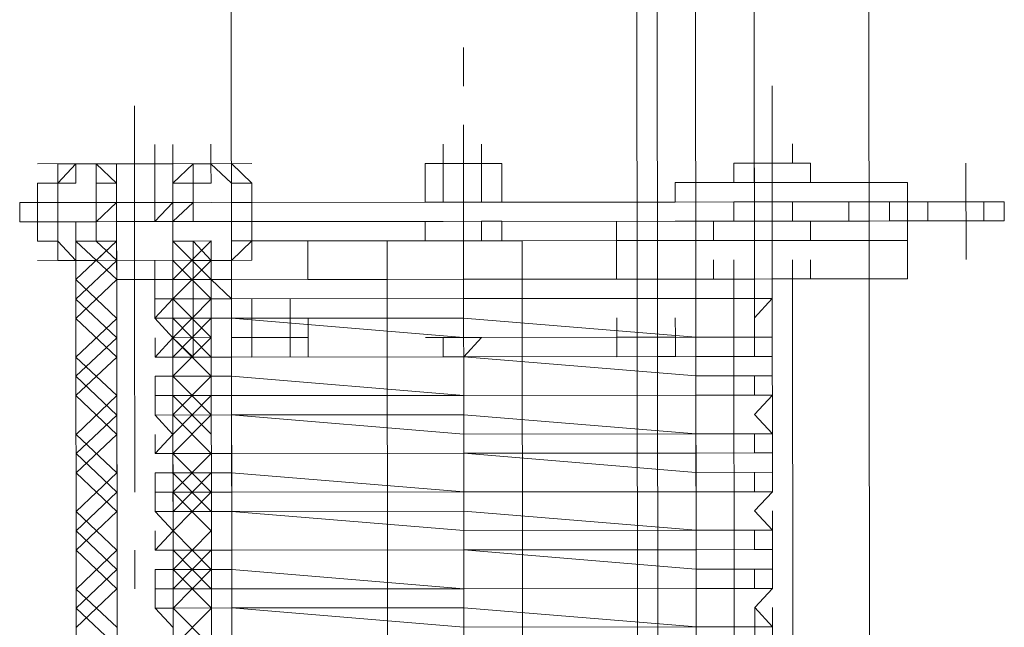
# Model space of a CAD drawing. Header units: inches. Extents: x -5850 to 5646, y 8947 to 13007.
# Tile 184 of 256: x -4227 to -4205, y 11076 to 11089. Entities that reach past the tile are written whole.
import ezdxf

# ---------------------------------------------------------------- set-up
doc = ezdxf.new("R2010")
doc.units = ezdxf.units.IN
doc.header["$MEASUREMENT"] = 0
doc.layers.add('at_Entity', color=7, linetype='Continuous')

msp = doc.modelspace()

# ---------------------------------------------------------------- linework, layer by layer
at = {"layer": 'at_Entity', "color": 7, "lineweight": 20}
for p, q in [((-4212.949, 10500.153), (-4213.751, 11398.174)), ((-4212.557, 10560.981), (-4213.305, 11398.174)), ((-4208.676, 11398.178), (-4207.875, 10500.158)), ((-4207.875, 10500.158), (-4208.676, 11398.178)), ((-4221.87, 10560.973), (-4222.555, 11328.048)), ((-4211.666, 10500.154), (-4212.406, 11328.057)), ((-4223.621, 11086.014), (-4223.622, 11086.437)), ((-4217.71, 11086.019), (-4217.711, 11086.443)), ((-4217.264, 11086.019), (-4217.265, 11086.443)), ((-4217.264, 11086.019), (-4217.265, 11086.443)), ((-4216.874, 11086.02), (-4216.874, 11086.443)), ((-4216.874, 11086.02), (-4216.874, 11086.443)), ((-4216.874, 11086.02), (-4216.874, 11086.443)), ((-4210.907, 11086.025), (-4210.907, 11086.449)), ((-4210.517, 11086.025), (-4210.517, 11086.449)), ((-4210.071, 11086.026), (-4210.071, 11086.449)), ((-4225.74, 11086.012), (-4226.131, 11086.011)), ((-4226.131, 11086.011), (-4226.13, 11085.588)), ((-4225.74, 11085.588), (-4225.74, 11086.012)), ((-4225.74, 11086.012), (-4224.848, 11086.012)), ((-4225.74, 11086.012), (-4225.294, 11086.012)), ((-4225.294, 11086.012), (-4225.294, 11085.588)), ((-4224.848, 11086.012), (-4223.621, 11086.014)), ((-4223.621, 11086.014), (-4224.848, 11086.012)), ((-4224.458, 11086.013), (-4224.848, 11086.012)), ((-4224.848, 11086.012), (-4224.847, 11085.165)), ((-4224.847, 11085.165), (-4224.848, 11086.012)), ((-4224.012, 11086.013), (-4224.458, 11086.013)), ((-4224.012, 11086.013), (-4224.011, 11085.166)), ((-4223.621, 11085.59), (-4223.175, 11086.014)), ((-4223.621, 11086.014), (-4223.621, 11085.166)), ((-4223.175, 11086.014), (-4222.785, 11086.014)), ((-4222.785, 11086.014), (-4222.339, 11086.015)), ((-4222.784, 11085.591), (-4222.785, 11086.014)), ((-4222.785, 11086.014), (-4222.338, 11085.591)), ((-4222.339, 11086.015), (-4221.892, 11085.591)), ((-4216.874, 11086.02), (-4218.101, 11086.018)), ((-4218.101, 11086.018), (-4217.264, 11086.019)), ((-4218.1, 11085.171), (-4218.101, 11086.018)), ((-4217.71, 11086.019), (-4217.71, 11085.171)), ((-4217.264, 11086.019), (-4217.71, 11086.019)), ((-4216.874, 11086.02), (-4217.264, 11086.019)), ((-4216.874, 11086.02), (-4217.264, 11086.019)), ((-4217.264, 11086.019), (-4217.263, 11085.172)), ((-4216.874, 11086.02), (-4216.873, 11085.172)), ((-4216.874, 11086.02), (-4216.428, 11086.02)), ((-4216.428, 11086.02), (-4216.427, 11085.172)), ((-4211.353, 11086.025), (-4211.353, 11085.601)), ((-4211.353, 11086.025), (-4210.907, 11086.025)), ((-4211.353, 11086.025), (-4210.907, 11086.025)), ((-4210.907, 11085.601), (-4210.907, 11086.025)), ((-4210.907, 11086.025), (-4210.517, 11086.025)), ((-4210.517, 11086.025), (-4210.907, 11086.025)), ((-4210.517, 11086.025), (-4210.907, 11086.025)), ((-4210.907, 11086.025), (-4210.907, 11085.601)), ((-4209.68, 11086.026), (-4210.517, 11086.025)), ((-4210.517, 11086.025), (-4210.071, 11086.026)), ((-4210.071, 11086.026), (-4209.68, 11086.026)), ((-4209.68, 11086.026), (-4209.68, 11085.602)), ((-4226.13, 11085.588), (-4226.576, 11085.587)), ((-4226.576, 11085.587), (-4226.576, 11084.745)), ((-4226.13, 11085.164), (-4226.13, 11085.588)), ((-4226.13, 11085.588), (-4225.74, 11085.588)), ((-4226.13, 11085.164), (-4226.13, 11085.588)), ((-4225.294, 11085.588), (-4224.848, 11085.589)), ((-4225.293, 11085.164), (-4225.294, 11085.588)), ((-4225.293, 11085.164), (-4225.294, 11085.588)), ((-4223.621, 11085.59), (-4222.784, 11085.591)), ((-4223.621, 11085.166), (-4223.621, 11085.59)), ((-4223.621, 11085.166), (-4223.621, 11085.59)), ((-4223.621, 11085.166), (-4223.621, 11085.59)), ((-4222.338, 11085.591), (-4221.892, 11085.591)), ((-4222.338, 11085.167), (-4222.338, 11085.591)), ((-4221.892, 11085.591), (-4221.892, 11085.167)), ((-4221.892, 11085.591), (-4221.891, 11084.749)), ((-4218.1, 11085.171), (-4218.1, 11085.595)), ((-4218.1, 11085.171), (-4218.1, 11085.595)), ((-4216.427, 11085.172), (-4216.427, 11085.596)), ((-4216.427, 11085.172), (-4216.427, 11085.596)), ((-4210.907, 11085.601), (-4212.635, 11085.6)), ((-4212.635, 11085.6), (-4212.635, 11085.176)), ((-4209.68, 11085.602), (-4210.907, 11085.601)), ((-4210.907, 11085.601), (-4210.516, 11085.601)), ((-4209.68, 11085.602), (-4210.516, 11085.601)), ((-4210.516, 11085.601), (-4210.516, 11085.178)), ((-4210.516, 11085.178), (-4210.516, 11085.601)), ((-4207.561, 11085.604), (-4209.68, 11085.602)), ((-4207.56, 11085.18), (-4207.561, 11085.604)), ((-4207.56, 11085.18), (-4207.561, 11085.604)), ((-4226.576, 11085.163), (-4226.966, 11085.163)), ((-4226.966, 11085.163), (-4226.966, 11084.745)), ((-4226.576, 11085.163), (-4226.13, 11085.164)), ((-4226.13, 11085.164), (-4226.576, 11085.163)), ((-4226.576, 11084.745), (-4226.576, 11085.163)), ((-4226.576, 11085.163), (-4226.576, 11084.745)), ((-4226.129, 11084.322), (-4226.13, 11085.164)), ((-4226.13, 11085.164), (-4226.129, 11084.322)), ((-4225.293, 11085.164), (-4226.13, 11085.164)), ((-4226.13, 11085.164), (-4226.13, 11084.745)), ((-4225.293, 11085.164), (-4224.847, 11085.165)), ((-4224.847, 11085.165), (-4225.293, 11085.164)), ((-4224.847, 11085.165), (-4223.621, 11085.166)), ((-4224.847, 11085.165), (-4224.011, 11085.166)), ((-4224.847, 11085.165), (-4224.847, 11084.747)), ((-4224.847, 11085.165), (-4224.847, 11084.747)), ((-4224.847, 11084.747), (-4224.847, 11085.165)), ((-4224.011, 11085.166), (-4224.011, 11084.747)), ((-4224.011, 11085.166), (-4224.011, 11084.747)), ((-4223.621, 11085.166), (-4224.011, 11085.166)), ((-4224.011, 11084.747), (-4224.011, 11085.166)), ((-4223.62, 11084.748), (-4223.621, 11085.166)), ((-4223.174, 11085.166), (-4223.621, 11085.166)), ((-4218.1, 11085.171), (-4223.174, 11085.166)), ((-4217.71, 11085.171), (-4222.784, 11085.167)), ((-4221.892, 11085.167), (-4222.338, 11085.167)), ((-4222.338, 11085.167), (-4222.337, 11084.325)), ((-4221.892, 11085.167), (-4221.891, 11084.749)), ((-4221.892, 11085.167), (-4221.891, 11084.749)), ((-4218.1, 11085.171), (-4216.873, 11085.172)), ((-4216.427, 11085.172), (-4218.1, 11085.171)), ((-4212.635, 11085.176), (-4216.873, 11085.172)), ((-4216.873, 11085.172), (-4216.427, 11085.172)), ((-4211.352, 11085.177), (-4212.635, 11085.176)), ((-4210.516, 11085.178), (-4211.352, 11085.177)), ((-4211.352, 11084.759), (-4211.352, 11085.177)), ((-4209.233, 11085.179), (-4210.516, 11085.178)), ((-4208.843, 11085.179), (-4210.516, 11085.178)), ((-4210.069, 11084.76), (-4210.07, 11085.178)), ((-4208.843, 11085.179), (-4209.233, 11085.179)), ((-4208.397, 11085.18), (-4208.843, 11085.179)), ((-4208.843, 11084.761), (-4208.843, 11085.179)), ((-4207.951, 11085.18), (-4208.397, 11085.18)), ((-4207.95, 11084.762), (-4207.951, 11085.18)), ((-4207.56, 11085.18), (-4207.951, 11085.18)), ((-4206.278, 11085.181), (-4207.56, 11085.18)), ((-4207.114, 11084.762), (-4207.114, 11085.181)), ((-4205.441, 11085.182), (-4206.278, 11085.181)), ((-4205.887, 11084.764), (-4205.888, 11085.182)), ((-4205.441, 11084.764), (-4205.441, 11085.182)), ((-4226.576, 11084.745), (-4226.966, 11084.745)), ((-4226.13, 11084.745), (-4226.576, 11084.745)), ((-4226.576, 11084.745), (-4226.575, 11084.321)), ((-4226.13, 11084.745), (-4226.576, 11084.745)), ((-4225.293, 11084.746), (-4226.13, 11084.745)), ((-4226.129, 11084.322), (-4226.13, 11084.745)), ((-4224.847, 11084.747), (-4225.293, 11084.746)), ((-4225.293, 11084.322), (-4225.293, 11084.746)), ((-4225.293, 11084.322), (-4225.293, 11084.746)), ((-4225.293, 11084.322), (-4225.293, 11084.746)), ((-4224.847, 11084.747), (-4224.011, 11084.747)), ((-4224.847, 11084.747), (-4224.846, 11083.481)), ((-4223.62, 11084.748), (-4224.011, 11084.747)), ((-4223.62, 11084.324), (-4223.62, 11084.748)), ((-4223.62, 11084.748), (-4223.62, 11084.324)), ((-4223.62, 11084.324), (-4223.62, 11084.748)), ((-4223.62, 11084.324), (-4223.62, 11084.748)), ((-4223.174, 11084.748), (-4223.62, 11084.748)), ((-4223.619, 11083.482), (-4223.62, 11084.748)), ((-4223.62, 11084.324), (-4223.62, 11084.748)), ((-4222.784, 11084.748), (-4223.174, 11084.748)), ((-4217.709, 11084.753), (-4222.784, 11084.748)), ((-4222.337, 11084.325), (-4222.338, 11084.749)), ((-4221.891, 11084.749), (-4221.891, 11084.325)), ((-4221.891, 11084.749), (-4221.891, 11084.325)), ((-4221.891, 11084.749), (-4221.891, 11084.325)), ((-4218.1, 11084.753), (-4218.099, 11084.329)), ((-4218.1, 11084.753), (-4218.099, 11084.329)), ((-4212.635, 11084.758), (-4217.709, 11084.753)), ((-4216.427, 11084.754), (-4216.873, 11084.754)), ((-4216.872, 11084.33), (-4216.873, 11084.754)), ((-4216.873, 11084.754), (-4216.872, 11084.33)), ((-4216.426, 11084.33), (-4216.427, 11084.754)), ((-4216.426, 11084.33), (-4216.427, 11084.754)), ((-4213.917, 11084.333), (-4213.917, 11084.756)), ((-4213.917, 11084.333), (-4213.917, 11084.756)), ((-4211.352, 11084.759), (-4212.635, 11084.758)), ((-4211.798, 11084.758), (-4209.679, 11084.76)), ((-4211.798, 11084.758), (-4211.798, 11084.334)), ((-4211.352, 11084.759), (-4210.516, 11084.759)), ((-4209.233, 11084.761), (-4210.516, 11084.759)), ((-4210.516, 11084.759), (-4208.843, 11084.761)), ((-4209.679, 11084.76), (-4209.679, 11084.336)), ((-4208.843, 11084.761), (-4209.233, 11084.761)), ((-4208.397, 11084.761), (-4208.843, 11084.761)), ((-4207.95, 11084.762), (-4208.397, 11084.761)), ((-4207.56, 11084.762), (-4207.95, 11084.762)), ((-4206.277, 11084.763), (-4207.56, 11084.762)), ((-4207.56, 11084.338), (-4207.56, 11084.762)), ((-4205.441, 11084.764), (-4206.277, 11084.763)), ((-4226.575, 11084.321), (-4226.129, 11084.322)), ((-4225.738, 11083.898), (-4226.129, 11084.322)), ((-4226.129, 11084.322), (-4226.129, 11083.898)), ((-4226.129, 11084.322), (-4226.129, 11083.898)), ((-4224.847, 11084.323), (-4225.739, 11084.322)), ((-4225.738, 11083.898), (-4225.739, 11084.322)), ((-4225.714, 11056.446), (-4225.739, 11084.322)), ((-4224.847, 11084.323), (-4225.293, 11084.322)), ((-4225.293, 11084.322), (-4224.847, 11084.323)), ((-4224.846, 11083.481), (-4224.847, 11084.323)), ((-4224.846, 11083.481), (-4224.847, 11084.323)), ((-4224.847, 11084.323), (-4224.845, 11083.057)), ((-4223.62, 11084.324), (-4222.783, 11084.325)), ((-4223.619, 11083.482), (-4223.62, 11084.324)), ((-4223.174, 11084.324), (-4223.62, 11084.324)), ((-4223.62, 11084.324), (-4223.174, 11084.324)), ((-4223.62, 11084.324), (-4223.619, 11083.482)), ((-4223.62, 11084.324), (-4223.619, 11083.058)), ((-4222.758, 11056.448), (-4222.783, 11084.325)), ((-4222.337, 11084.325), (-4217.263, 11084.33)), ((-4222.337, 11084.325), (-4222.337, 11083.901)), ((-4221.891, 11084.325), (-4222.337, 11083.901)), ((-4222.312, 11056.449), (-4222.337, 11084.325)), ((-4222.336, 11083.483), (-4222.337, 11084.325)), ((-4221.891, 11084.325), (-4221.891, 11083.902)), ((-4220.664, 11084.327), (-4218.099, 11084.329)), ((-4218.545, 11084.328), (-4220.664, 11084.327)), ((-4220.664, 11084.327), (-4220.664, 11083.485)), ((-4218.936, 11084.328), (-4215.98, 11084.331)), ((-4218.911, 11056.452), (-4218.936, 11084.328)), ((-4218.545, 11084.328), (-4216.426, 11084.33)), ((-4216.426, 11084.33), (-4218.545, 11084.328)), ((-4217.263, 11084.33), (-4216.872, 11084.33)), ((-4212.188, 11084.334), (-4216.872, 11084.33)), ((-4213.917, 11084.333), (-4216.872, 11084.33)), ((-4216.426, 11084.33), (-4213.917, 11084.333)), ((-4215.98, 11084.331), (-4215.955, 11056.454)), ((-4207.56, 11084.338), (-4213.917, 11084.333)), ((-4213.917, 11084.333), (-4212.634, 11084.334)), ((-4213.916, 11083.491), (-4213.917, 11084.333)), ((-4207.56, 11084.338), (-4212.634, 11084.334)), ((-4212.188, 11084.334), (-4212.187, 11083.492)), ((-4212.163, 11056.458), (-4212.188, 11084.334)), ((-4211.798, 11084.334), (-4209.679, 11084.336)), ((-4207.559, 11083.496), (-4207.56, 11084.338)), ((-4225.738, 11083.898), (-4226.129, 11083.898)), ((-4224.846, 11083.481), (-4224.846, 11083.899)), ((-4224.009, 11083.482), (-4224.01, 11083.9)), ((-4223.619, 11083.482), (-4223.619, 11083.9)), ((-4223.173, 11083.482), (-4223.173, 11083.901)), ((-4223.173, 11083.482), (-4223.173, 11083.901)), ((-4222.337, 11083.901), (-4222.783, 11083.901)), ((-4222.337, 11083.901), (-4222.783, 11083.901)), ((-4222.783, 11083.483), (-4222.783, 11083.901)), ((-4222.783, 11083.483), (-4222.783, 11083.901)), ((-4222.336, 11083.483), (-4222.337, 11083.901)), ((-4213.916, 11083.491), (-4213.916, 11083.909)), ((-4213.916, 11083.491), (-4213.916, 11083.909)), ((-4212.187, 11083.492), (-4212.188, 11083.91)), ((-4211.797, 11083.492), (-4211.797, 11083.911)), ((-4211.351, 11083.493), (-4211.351, 11083.911)), ((-4211.351, 11083.493), (-4211.351, 11083.911)), ((-4210.068, 11083.494), (-4210.069, 11083.912)), ((-4209.678, 11083.494), (-4209.678, 11083.913)), ((-4207.559, 11083.496), (-4207.559, 11083.914)), ((-4224.846, 11083.481), (-4223.619, 11083.482)), ((-4223.619, 11083.482), (-4224.846, 11083.481)), ((-4224.845, 11083.057), (-4224.846, 11083.481)), ((-4224.845, 11083.057), (-4224.846, 11083.481)), ((-4224.823, 11057.712), (-4224.846, 11083.481)), ((-4223.173, 11083.482), (-4224.009, 11083.482)), ((-4223.173, 11083.482), (-4224.009, 11083.482)), ((-4224.009, 11083.482), (-4224.009, 11083.058)), ((-4223.619, 11083.058), (-4223.619, 11083.482)), ((-4223.619, 11083.482), (-4223.596, 11057.713)), ((-4223.173, 11083.482), (-4222.783, 11083.483)), ((-4223.173, 11083.482), (-4222.783, 11083.483)), ((-4223.173, 11083.058), (-4223.173, 11083.482)), ((-4223.173, 11083.482), (-4223.173, 11083.058)), ((-4223.173, 11083.058), (-4223.173, 11083.482)), ((-4222.783, 11083.483), (-4222.336, 11083.059)), ((-4222.783, 11083.483), (-4222.782, 11083.059)), ((-4222.783, 11083.483), (-4222.782, 11083.059)), ((-4222.336, 11083.483), (-4222.783, 11083.483)), ((-4217.262, 11083.488), (-4222.336, 11083.483)), ((-4220.664, 11083.485), (-4218.935, 11083.486)), ((-4218.935, 11083.486), (-4220.664, 11083.485)), ((-4212.187, 11083.492), (-4217.262, 11083.488)), ((-4213.916, 11083.491), (-4215.979, 11083.489)), ((-4215.979, 11083.489), (-4213.916, 11083.491)), ((-4207.559, 11083.496), (-4213.916, 11083.491)), ((-4213.916, 11083.491), (-4211.797, 11083.492)), ((-4210.905, 11083.493), (-4212.187, 11083.492)), ((-4211.797, 11083.492), (-4210.514, 11083.494)), ((-4211.351, 11083.493), (-4211.797, 11083.492)), ((-4211.351, 11083.493), (-4211.797, 11083.492)), ((-4211.351, 11083.493), (-4209.678, 11083.494)), ((-4210.068, 11083.494), (-4211.351, 11083.493)), ((-4211.328, 11057.724), (-4211.351, 11083.493)), ((-4210.904, 11083.069), (-4210.905, 11083.493)), ((-4210.514, 11083.494), (-4207.559, 11083.496)), ((-4210.514, 11083.07), (-4210.514, 11083.494)), ((-4209.678, 11083.494), (-4210.068, 11083.494)), ((-4210.068, 11083.494), (-4210.045, 11057.725)), ((-4224.823, 11057.712), (-4224.845, 11083.057)), ((-4224.009, 11083.058), (-4223.173, 11083.058)), ((-4224.009, 11082.634), (-4224.009, 11083.058)), ((-4224.009, 11083.058), (-4223.619, 11083.058)), ((-4223.619, 11083.058), (-4224.009, 11082.634)), ((-4223.619, 11083.058), (-4223.596, 11057.713)), ((-4222.782, 11083.059), (-4223.173, 11083.058)), ((-4223.172, 11082.635), (-4223.173, 11083.058)), ((-4223.173, 11083.058), (-4223.172, 11082.635)), ((-4223.172, 11082.635), (-4223.173, 11083.058)), ((-4223.172, 11082.635), (-4223.173, 11083.058)), ((-4223.172, 11082.635), (-4223.173, 11083.058)), ((-4222.336, 11083.059), (-4222.782, 11083.059)), ((-4222.782, 11082.635), (-4222.782, 11083.059)), ((-4222.782, 11083.059), (-4222.782, 11082.635)), ((-4222.782, 11083.059), (-4222.782, 11082.635)), ((-4222.782, 11082.635), (-4222.782, 11083.059)), ((-4222.336, 11083.059), (-4217.262, 11083.064)), ((-4217.262, 11083.064), (-4222.336, 11083.059)), ((-4221.053, 11082.637), (-4221.053, 11083.06)), ((-4217.262, 11083.064), (-4212.187, 11083.068)), ((-4212.187, 11083.068), (-4217.262, 11083.064)), ((-4212.187, 11083.068), (-4210.514, 11083.07)), ((-4210.514, 11083.07), (-4212.187, 11083.068)), ((-4210.514, 11083.07), (-4210.904, 11083.069)), ((-4210.904, 11082.646), (-4210.514, 11083.07)), ((-4223.172, 11082.635), (-4224.009, 11082.634)), ((-4224.009, 11082.634), (-4223.172, 11082.635)), ((-4224.009, 11082.634), (-4223.618, 11082.21)), ((-4222.782, 11082.635), (-4223.172, 11082.635)), ((-4223.172, 11082.635), (-4223.172, 11082.211)), ((-4223.172, 11082.211), (-4223.172, 11082.635)), ((-4223.172, 11082.635), (-4222.782, 11082.635)), ((-4222.782, 11082.635), (-4222.336, 11082.635)), ((-4222.336, 11082.635), (-4222.782, 11082.635)), ((-4222.781, 11082.211), (-4222.782, 11082.635)), ((-4222.782, 11082.635), (-4222.781, 11082.211)), ((-4217.261, 11082.64), (-4222.336, 11082.635)), ((-4222.336, 11082.635), (-4217.261, 11082.216)), ((-4221.053, 11082.637), (-4221.89, 11082.636)), ((-4221.889, 11082.212), (-4221.89, 11082.636)), ((-4221.889, 11082.212), (-4221.89, 11082.636)), ((-4221.889, 11082.212), (-4221.89, 11082.636)), ((-4221.053, 11082.213), (-4221.053, 11082.637)), ((-4221.053, 11082.213), (-4221.053, 11082.637)), ((-4221.053, 11082.213), (-4221.053, 11082.637)), ((-4221.053, 11082.213), (-4221.053, 11082.637)), ((-4221.053, 11082.213), (-4221.053, 11082.637)), ((-4221.053, 11082.213), (-4221.053, 11082.637)), ((-4220.663, 11082.637), (-4220.662, 11081.789)), ((-4217.261, 11082.64), (-4212.186, 11082.221)), ((-4213.915, 11082.219), (-4213.915, 11082.643)), ((-4213.915, 11082.219), (-4213.915, 11082.643)), ((-4213.915, 11082.219), (-4213.915, 11082.643)), ((-4213.915, 11082.219), (-4213.915, 11082.643)), ((-4213.469, 11082.22), (-4213.469, 11082.643)), ((-4212.632, 11082.22), (-4212.633, 11082.644)), ((-4210.904, 11082.222), (-4210.904, 11082.646)), ((-4210.513, 11082.222), (-4210.514, 11082.646)), ((-4224.008, 11081.786), (-4224.008, 11082.21)), ((-4223.618, 11082.21), (-4224.008, 11081.786)), ((-4223.618, 11082.21), (-4223.172, 11082.211)), ((-4223.171, 11081.787), (-4223.618, 11082.21)), ((-4222.781, 11082.211), (-4222.781, 11081.787)), ((-4221.053, 11082.213), (-4221.889, 11082.212)), ((-4221.889, 11082.212), (-4221.499, 11082.212)), ((-4221.499, 11082.212), (-4221.889, 11082.212)), ((-4221.889, 11082.212), (-4221.889, 11081.788)), ((-4221.889, 11081.788), (-4221.889, 11082.212)), ((-4221.889, 11081.788), (-4221.889, 11082.212)), ((-4221.053, 11082.213), (-4221.052, 11081.789)), ((-4221.052, 11081.789), (-4221.053, 11082.213)), ((-4221.052, 11081.789), (-4221.053, 11082.213)), ((-4221.053, 11082.213), (-4221.052, 11081.789)), ((-4220.662, 11082.213), (-4220.662, 11081.789)), ((-4217.707, 11081.792), (-4217.707, 11082.216)), ((-4217.707, 11082.216), (-4217.261, 11082.216)), ((-4212.186, 11082.221), (-4217.261, 11082.216)), ((-4217.261, 11082.216), (-4216.87, 11082.216)), ((-4216.87, 11082.216), (-4217.26, 11081.792)), ((-4212.632, 11082.22), (-4213.915, 11082.219)), ((-4212.632, 11082.22), (-4213.915, 11082.219)), ((-4213.915, 11081.795), (-4213.915, 11082.219)), ((-4213.915, 11082.219), (-4213.915, 11081.795)), ((-4213.915, 11081.795), (-4213.915, 11082.219)), ((-4213.915, 11082.219), (-4213.915, 11081.795)), ((-4213.469, 11082.22), (-4213.468, 11081.796)), ((-4213.469, 11082.22), (-4213.468, 11081.796)), ((-4212.632, 11082.22), (-4213.023, 11082.22)), ((-4213.023, 11082.22), (-4213.022, 11081.796)), ((-4212.632, 11081.796), (-4212.632, 11082.22)), ((-4212.632, 11081.796), (-4212.632, 11082.22)), ((-4212.186, 11082.221), (-4210.513, 11082.222)), ((-4210.513, 11082.222), (-4212.186, 11082.221)), ((-4210.513, 11082.222), (-4210.904, 11082.222)), ((-4210.903, 11081.798), (-4210.904, 11082.222)), ((-4210.904, 11082.222), (-4210.513, 11082.222)), ((-4222.335, 11081.788), (-4224.008, 11081.786)), ((-4224.008, 11081.786), (-4223.171, 11081.787)), ((-4224.008, 11081.786), (-4223.618, 11081.787)), ((-4223.618, 11081.787), (-4223.617, 11081.368)), ((-4222.781, 11081.787), (-4223.171, 11081.787)), ((-4222.781, 11081.787), (-4222.335, 11081.788)), ((-4222.335, 11081.788), (-4217.26, 11081.792)), ((-4217.26, 11081.792), (-4222.335, 11081.788)), ((-4221.052, 11081.789), (-4221.889, 11081.788)), ((-4221.889, 11081.788), (-4221.052, 11081.789)), ((-4217.26, 11081.792), (-4217.707, 11081.792)), ((-4212.186, 11081.797), (-4217.26, 11081.792)), ((-4217.26, 11081.792), (-4212.185, 11081.379)), ((-4212.632, 11081.796), (-4213.915, 11081.795)), ((-4212.632, 11081.796), (-4213.915, 11081.795)), ((-4213.022, 11081.796), (-4212.632, 11081.796)), ((-4212.186, 11081.797), (-4210.513, 11081.798)), ((-4210.513, 11081.798), (-4210.903, 11081.798)), ((-4210.513, 11081.38), (-4210.513, 11081.798)), ((-4224.007, 11081.368), (-4222.335, 11081.37)), ((-4224.007, 11081.368), (-4224.007, 11080.944)), ((-4223.617, 11081.368), (-4224.007, 11081.368)), ((-4222.335, 11081.37), (-4217.26, 11080.95)), ((-4212.185, 11081.379), (-4210.513, 11081.38)), ((-4210.903, 11080.956), (-4210.903, 11081.38)), ((-4210.903, 11081.38), (-4210.513, 11081.38)), ((-4210.512, 11080.956), (-4210.513, 11081.38)), ((-4224.007, 11080.944), (-4222.334, 11080.946)), ((-4224.007, 11080.944), (-4223.617, 11080.945)), ((-4224.007, 11080.52), (-4224.007, 11080.944)), ((-4223.617, 11080.945), (-4223.616, 11080.521)), ((-4217.26, 11080.95), (-4222.334, 11080.946)), ((-4217.26, 11080.95), (-4212.185, 11080.955)), ((-4212.185, 11080.955), (-4217.26, 11080.95)), ((-4212.185, 11080.955), (-4210.512, 11080.956)), ((-4210.512, 11080.956), (-4212.185, 11080.955)), ((-4210.512, 11080.956), (-4210.903, 11080.956)), ((-4210.902, 11080.532), (-4210.512, 11080.956)), ((-4224.007, 11080.52), (-4222.334, 11080.522)), ((-4222.334, 11080.522), (-4224.007, 11080.52)), ((-4223.616, 11080.521), (-4224.007, 11080.52)), ((-4224.007, 11080.52), (-4223.616, 11080.097)), ((-4217.259, 11080.526), (-4222.334, 11080.522)), ((-4222.334, 11080.522), (-4217.259, 11080.103)), ((-4217.259, 11080.526), (-4212.184, 11080.107)), ((-4210.511, 11080.109), (-4210.902, 11080.532)), ((-4210.511, 11080.109), (-4210.512, 11080.533)), ((-4224.006, 11079.678), (-4224.006, 11080.097)), ((-4223.616, 11080.097), (-4224.006, 11079.678)), ((-4212.184, 11080.107), (-4217.259, 11080.103)), ((-4212.184, 11080.107), (-4210.511, 11080.109)), ((-4210.511, 11080.109), (-4212.184, 11080.107)), ((-4210.902, 11080.108), (-4210.511, 11080.109)), ((-4210.901, 11079.69), (-4210.902, 11080.108)), ((-4224.006, 11079.678), (-4222.333, 11079.68)), ((-4222.333, 11079.68), (-4224.006, 11079.678)), ((-4224.006, 11079.678), (-4223.616, 11079.679)), ((-4223.616, 11079.679), (-4223.615, 11079.255)), ((-4222.333, 11079.68), (-4217.259, 11079.684)), ((-4217.259, 11079.684), (-4222.333, 11079.68)), ((-4212.184, 11079.689), (-4217.259, 11079.684)), ((-4217.259, 11079.684), (-4212.184, 11079.265)), ((-4212.184, 11079.689), (-4210.511, 11079.69)), ((-4210.511, 11079.69), (-4210.901, 11079.69)), ((-4210.511, 11079.267), (-4210.511, 11079.69)), ((-4224.006, 11079.255), (-4222.333, 11079.256)), ((-4224.006, 11079.255), (-4224.005, 11078.831)), ((-4223.615, 11079.255), (-4224.006, 11079.255)), ((-4222.333, 11079.256), (-4217.258, 11078.837)), ((-4212.184, 11079.265), (-4210.511, 11079.267)), ((-4210.901, 11079.266), (-4210.511, 11079.267)), ((-4210.901, 11078.842), (-4210.901, 11079.266)), ((-4210.51, 11078.843), (-4210.511, 11079.267)), ((-4224.005, 11078.831), (-4222.332, 11078.832)), ((-4224.005, 11078.413), (-4224.005, 11078.831)), ((-4224.005, 11078.831), (-4223.615, 11078.831)), ((-4223.615, 11078.831), (-4223.614, 11078.413)), ((-4217.258, 11078.837), (-4222.332, 11078.832)), ((-4217.258, 11078.837), (-4212.183, 11078.841)), ((-4212.183, 11078.841), (-4217.258, 11078.837)), ((-4212.183, 11078.841), (-4210.51, 11078.843)), ((-4210.51, 11078.843), (-4212.183, 11078.841)), ((-4210.51, 11078.843), (-4210.901, 11078.842)), ((-4210.9, 11078.424), (-4210.51, 11078.843)), ((-4224.005, 11078.413), (-4222.332, 11078.414)), ((-4222.332, 11078.414), (-4224.005, 11078.413)), ((-4223.614, 11078.413), (-4224.005, 11078.413)), ((-4224.005, 11078.413), (-4223.614, 11077.989)), ((-4222.332, 11078.414), (-4217.257, 11078.419)), ((-4222.332, 11078.414), (-4217.257, 11077.995)), ((-4217.257, 11078.419), (-4212.182, 11077.999)), ((-4210.51, 11078.001), (-4210.9, 11078.424)), ((-4210.51, 11078.001), (-4210.51, 11078.425)), ((-4224.004, 11077.565), (-4224.004, 11077.989)), ((-4223.614, 11077.989), (-4224.004, 11077.565)), ((-4212.182, 11077.999), (-4217.257, 11077.995)), ((-4212.182, 11077.999), (-4210.51, 11078.001)), ((-4210.51, 11078.001), (-4212.182, 11077.999)), ((-4210.9, 11078), (-4210.51, 11078.001)), ((-4210.9, 11077.577), (-4210.9, 11078)), ((-4224.004, 11077.565), (-4222.331, 11077.566)), ((-4222.331, 11077.566), (-4224.004, 11077.565)), ((-4224.004, 11077.565), (-4223.614, 11077.565)), ((-4223.614, 11077.565), (-4223.613, 11077.141)), ((-4222.331, 11077.566), (-4217.257, 11077.571)), ((-4217.257, 11077.571), (-4222.331, 11077.566)), ((-4212.182, 11077.576), (-4217.257, 11077.571)), ((-4217.257, 11077.571), (-4212.182, 11077.152)), ((-4212.182, 11077.576), (-4210.509, 11077.577)), ((-4210.509, 11077.577), (-4210.9, 11077.577)), ((-4210.509, 11077.153), (-4210.509, 11077.577)), ((-4224.004, 11077.141), (-4222.331, 11077.143)), ((-4224.004, 11077.141), (-4224.003, 11076.717)), ((-4223.613, 11077.141), (-4224.004, 11077.141)), ((-4222.331, 11077.143), (-4217.256, 11076.723)), ((-4212.182, 11077.152), (-4210.509, 11077.153)), ((-4210.899, 11076.729), (-4210.899, 11077.153)), ((-4210.899, 11077.153), (-4210.509, 11077.153)), ((-4210.508, 11076.729), (-4210.509, 11077.153)), ((-4217.256, 11076.723), (-4212.181, 11076.728)), ((-4212.181, 11076.728), (-4217.256, 11076.723)), ((-4212.181, 11076.728), (-4210.508, 11076.729)), ((-4210.508, 11076.729), (-4212.181, 11076.728)), ((-4210.508, 11076.729), (-4210.899, 11076.729)), ((-4210.898, 11076.311), (-4210.508, 11076.729)), ((-4224.003, 11076.717), (-4222.33, 11076.719)), ((-4224.003, 11076.717), (-4223.613, 11076.718)), ((-4224.003, 11076.299), (-4224.003, 11076.717)), ((-4223.613, 11076.718), (-4223.613, 11076.299)), ((-4222.33, 11076.719), (-4217.256, 11076.723)), ((-4224.003, 11076.299), (-4222.33, 11076.301)), ((-4222.33, 11076.301), (-4224.003, 11076.299)), ((-4223.613, 11076.299), (-4224.003, 11076.299)), ((-4224.003, 11076.299), (-4223.612, 11075.876)), ((-4222.33, 11076.301), (-4217.255, 11076.305)), ((-4222.33, 11076.301), (-4217.255, 11075.881)), ((-4217.255, 11076.305), (-4212.181, 11075.886)), ((-4210.508, 11075.887), (-4210.898, 11076.311)), ((-4210.508, 11075.887), (-4210.508, 11076.311)), ((-4212.181, 11075.886), (-4217.255, 11075.881)), ((-4212.181, 11075.886), (-4210.508, 11075.887)), ((-4210.508, 11075.887), (-4212.181, 11075.886)), ((-4210.898, 11075.463), (-4210.898, 11075.887)), ((-4210.898, 11075.887), (-4210.508, 11075.887))]:
    msp.add_line(p, q, dxfattribs=at)
at = {"layer": 'at_Entity', "color": 3, "lineweight": 20}
for p, q in [((-4210.904, 11082.222), (-4210.915, 11094.891)), ((-4217.266, 11088.557), (-4217.266, 11087.709)), ((-4210.518, 11087.715), (-4210.516, 11085.178)), ((-4224.459, 11087.279), (-4224.455, 11083.057)), ((-4217.265, 11086.861), (-4217.261, 11082.64)), ((-4224.458, 11086.013), (-4224.458, 11086.437)), ((-4224.012, 11086.013), (-4224.012, 11086.437)), ((-4222.785, 11086.014), (-4222.785, 11086.438)), ((-4217.71, 11086.019), (-4217.711, 11086.443)), ((-4217.264, 11086.019), (-4217.265, 11086.443)), ((-4217.265, 11086.443), (-4217.263, 11085.172)), ((-4216.874, 11086.02), (-4216.874, 11086.443)), ((-4221.893, 11086.015), (-4226.577, 11086.011)), ((-4225.74, 11086.012), (-4226.13, 11085.588)), ((-4225.294, 11086.012), (-4225.74, 11086.012)), ((-4224.848, 11085.589), (-4225.294, 11086.012)), ((-4223.175, 11085.59), (-4223.175, 11086.014)), ((-4223.175, 11086.014), (-4222.785, 11086.014)), ((-4222.785, 11086.014), (-4222.339, 11086.015)), ((-4222.339, 11086.015), (-4222.338, 11085.591)), ((-4222.336, 11083.483), (-4222.339, 11086.015)), ((-4210.517, 11086.025), (-4210.907, 11086.025)), ((-4210.516, 11085.178), (-4210.517, 11086.025)), ((-4206.279, 11086.029), (-4206.277, 11083.916)), ((-4226.13, 11085.588), (-4226.576, 11085.587)), ((-4226.576, 11085.587), (-4226.575, 11084.321)), ((-4226.13, 11085.588), (-4226.129, 11084.322)), ((-4225.293, 11085.164), (-4225.294, 11085.588)), ((-4225.293, 11085.164), (-4225.294, 11085.588)), ((-4225.293, 11085.164), (-4225.294, 11085.588)), ((-4225.293, 11085.164), (-4225.294, 11085.588)), ((-4224.847, 11084.323), (-4224.848, 11085.589)), ((-4223.62, 11084.324), (-4223.621, 11085.59)), ((-4223.621, 11085.59), (-4223.175, 11085.59)), ((-4223.174, 11085.166), (-4223.175, 11085.59)), ((-4222.338, 11085.591), (-4221.892, 11085.591)), ((-4221.892, 11085.591), (-4221.891, 11084.325)), ((-4225.293, 11084.746), (-4224.847, 11085.165)), ((-4225.293, 11084.746), (-4225.293, 11085.164)), ((-4225.293, 11084.746), (-4225.293, 11085.164)), ((-4225.293, 11084.746), (-4225.293, 11085.164)), ((-4224.847, 11085.165), (-4224.847, 11084.747)), ((-4224.011, 11085.166), (-4223.621, 11085.166)), ((-4223.621, 11085.166), (-4224.011, 11084.747)), ((-4223.62, 11084.748), (-4223.174, 11085.166)), ((-4223.174, 11084.748), (-4223.174, 11085.166)), ((-4223.174, 11084.748), (-4223.174, 11085.166)), ((-4217.262, 11083.064), (-4217.263, 11085.172)), ((-4217.263, 11085.172), (-4217.263, 11084.753)), ((-4210.514, 11083.07), (-4210.516, 11085.178)), ((-4210.514, 11083.07), (-4210.516, 11085.178)), ((-4207.56, 11084.762), (-4207.56, 11085.18)), ((-4225.739, 11084.322), (-4225.739, 11084.746)), ((-4225.293, 11084.322), (-4225.293, 11084.746)), ((-4224.847, 11084.323), (-4224.847, 11084.747)), ((-4217.263, 11084.753), (-4217.263, 11084.33)), ((-4226.575, 11084.321), (-4226.129, 11084.322)), ((-4226.129, 11084.322), (-4226.129, 11083.898)), ((-4225.739, 11084.322), (-4224.846, 11083.481)), ((-4225.738, 11083.48), (-4224.847, 11084.323)), ((-4224.847, 11084.323), (-4225.293, 11084.322)), ((-4225.293, 11084.322), (-4224.846, 11083.899)), ((-4225.292, 11083.899), (-4224.847, 11084.323)), ((-4224.847, 11084.323), (-4224.846, 11083.481)), ((-4223.174, 11084.324), (-4223.62, 11084.324)), ((-4223.174, 11084.324), (-4223.62, 11084.324)), ((-4223.619, 11083.9), (-4223.62, 11084.324)), ((-4223.62, 11084.324), (-4222.783, 11083.483)), ((-4223.62, 11084.324), (-4223.174, 11084.324)), ((-4223.619, 11083.482), (-4222.783, 11084.325)), ((-4223.173, 11083.901), (-4223.174, 11084.324)), ((-4223.174, 11084.324), (-4222.783, 11083.901)), ((-4221.891, 11084.325), (-4222.337, 11084.325)), ((-4222.337, 11084.325), (-4222.337, 11083.901)), ((-4217.263, 11084.33), (-4217.262, 11083.906)), ((-4217.262, 11083.906), (-4217.263, 11084.33)), ((-4217.263, 11084.33), (-4217.262, 11083.906)), ((-4221.891, 11083.902), (-4226.575, 11083.897)), ((-4226.129, 11083.898), (-4225.292, 11083.899)), ((-4225.738, 11083.056), (-4224.846, 11083.899)), ((-4223.619, 11083.058), (-4222.783, 11083.901)), ((-4223.619, 11083.482), (-4223.619, 11083.9)), ((-4223.619, 11083.9), (-4222.782, 11083.059)), ((-4222.337, 11083.901), (-4223.173, 11083.901)), ((-4223.173, 11083.482), (-4223.173, 11083.901)), ((-4223.173, 11083.482), (-4223.173, 11083.901)), ((-4217.262, 11083.906), (-4217.262, 11083.488)), ((-4217.262, 11083.906), (-4217.262, 11083.488)), ((-4225.738, 11083.48), (-4224.845, 11082.633)), ((-4225.737, 11082.632), (-4224.846, 11083.481)), ((-4223.173, 11083.482), (-4223.173, 11083.058)), ((-4217.262, 11083.488), (-4217.262, 11083.064)), ((-4217.262, 11083.064), (-4217.262, 11083.488)), ((-4217.261, 11082.216), (-4217.262, 11083.488)), ((-4210.905, 11083.493), (-4210.903, 11081.798)), ((-4210.514, 11083.494), (-4210.514, 11083.07)), ((-4210.514, 11083.07), (-4210.514, 11083.494)), ((-4225.738, 11083.056), (-4224.845, 11082.209)), ((-4224.451, 11078.83), (-4224.455, 11083.057)), ((-4223.619, 11083.058), (-4222.781, 11082.211)), ((-4223.618, 11082.21), (-4222.782, 11083.059)), ((-4223.173, 11083.058), (-4223.171, 11081.787)), ((-4221.89, 11082.636), (-4221.89, 11083.06)), ((-4210.514, 11083.07), (-4210.511, 11079.267)), ((-4225.737, 11081.785), (-4224.845, 11082.633)), ((-4225.737, 11082.632), (-4224.844, 11081.786)), ((-4223.618, 11081.787), (-4222.782, 11082.635)), ((-4223.618, 11082.634), (-4222.781, 11081.787)), ((-4221.89, 11082.636), (-4221.889, 11081.788)), ((-4221.889, 11082.212), (-4221.89, 11082.636)), ((-4221.89, 11082.636), (-4221.889, 11082.212)), ((-4221.889, 11082.212), (-4221.89, 11082.636)), ((-4221.889, 11081.788), (-4221.89, 11082.636)), ((-4221.889, 11082.212), (-4221.89, 11082.636)), ((-4221.053, 11082.637), (-4221.052, 11081.789)), ((-4217.261, 11082.64), (-4217.261, 11082.216)), ((-4217.261, 11082.216), (-4217.261, 11082.64)), ((-4213.915, 11082.219), (-4213.915, 11082.643)), ((-4212.632, 11082.22), (-4212.633, 11082.644)), ((-4225.736, 11081.367), (-4224.845, 11082.209)), ((-4223.618, 11082.21), (-4222.781, 11082.211)), ((-4223.618, 11082.21), (-4222.781, 11081.369)), ((-4223.617, 11081.368), (-4222.781, 11082.211)), ((-4222.335, 11082.212), (-4220.662, 11082.213)), ((-4221.889, 11082.212), (-4221.499, 11082.212)), ((-4221.889, 11081.788), (-4221.889, 11082.212)), ((-4218.097, 11082.215), (-4216.87, 11082.216)), ((-4217.26, 11081.792), (-4217.261, 11082.216)), ((-4217.26, 11081.792), (-4217.261, 11082.216)), ((-4217.261, 11082.216), (-4217.26, 11081.792)), ((-4213.915, 11081.795), (-4213.915, 11082.219)), ((-4213.915, 11081.795), (-4213.915, 11082.219)), ((-4213.915, 11081.795), (-4213.915, 11082.219)), ((-4212.632, 11082.22), (-4213.023, 11082.22)), ((-4213.023, 11082.22), (-4213.022, 11081.796)), ((-4212.632, 11082.22), (-4212.632, 11081.796)), ((-4212.632, 11081.796), (-4212.632, 11082.22)), ((-4212.632, 11081.796), (-4212.632, 11082.22)), ((-4225.737, 11081.785), (-4224.844, 11080.944)), ((-4225.736, 11080.943), (-4224.844, 11081.786)), ((-4217.26, 11081.792), (-4217.26, 11080.95)), ((-4217.26, 11081.792), (-4217.26, 11080.95)), ((-4213.915, 11081.795), (-4212.186, 11081.797)), ((-4225.736, 11081.367), (-4224.843, 11080.52)), ((-4223.617, 11081.368), (-4222.78, 11080.522)), ((-4223.616, 11080.521), (-4222.781, 11081.369)), ((-4217.26, 11080.95), (-4217.26, 11081.374)), ((-4225.736, 11080.943), (-4224.843, 11080.096)), ((-4225.735, 11080.095), (-4224.844, 11080.944)), ((-4223.617, 11080.945), (-4222.78, 11080.098)), ((-4223.616, 11080.097), (-4222.78, 11080.945)), ((-4217.26, 11080.95), (-4217.259, 11080.526)), ((-4225.735, 11079.677), (-4224.843, 11080.52)), ((-4223.616, 11079.679), (-4222.78, 11080.522)), ((-4223.616, 11080.521), (-4222.779, 11079.68)), ((-4217.259, 11080.526), (-4217.259, 11080.103)), ((-4225.735, 11080.095), (-4224.842, 11079.254)), ((-4225.734, 11079.253), (-4224.843, 11080.096)), ((-4217.259, 11079.684), (-4217.259, 11080.103)), ((-4217.258, 11078.837), (-4217.259, 11080.103)), ((-4225.735, 11079.677), (-4224.842, 11078.83)), ((-4223.616, 11079.679), (-4222.778, 11078.832)), ((-4223.615, 11078.831), (-4222.779, 11079.68)), ((-4217.259, 11079.684), (-4217.255, 11075.881)), ((-4225.734, 11078.411), (-4224.842, 11079.254)), ((-4225.734, 11079.253), (-4224.841, 11078.412)), ((-4223.615, 11079.255), (-4222.778, 11078.414)), ((-4223.614, 11078.413), (-4222.779, 11079.256)), ((-4217.258, 11078.837), (-4217.258, 11079.261)), ((-4225.733, 11077.987), (-4224.842, 11078.83)), ((-4223.615, 11078.831), (-4222.778, 11077.99)), ((-4223.614, 11077.989), (-4222.778, 11078.832)), ((-4217.258, 11078.837), (-4217.257, 11078.419)), ((-4217.257, 11078.419), (-4217.258, 11078.837)), ((-4217.258, 11078.837), (-4217.257, 11078.419)), ((-4225.734, 11078.411), (-4224.841, 11077.564)), ((-4225.733, 11077.563), (-4224.841, 11078.412)), ((-4217.257, 11078.419), (-4217.257, 11077.995)), ((-4210.51, 11078.425), (-4210.509, 11077.577)), ((-4225.733, 11077.987), (-4224.84, 11077.14)), ((-4223.614, 11077.989), (-4222.777, 11077.142)), ((-4223.613, 11077.141), (-4222.778, 11077.99)), ((-4217.257, 11077.571), (-4217.257, 11077.995)), ((-4217.257, 11077.995), (-4217.257, 11077.571)), ((-4225.733, 11077.563), (-4224.84, 11076.717)), ((-4225.732, 11076.716), (-4224.841, 11077.564)), ((-4224.449, 11076.717), (-4224.45, 11077.565)), ((-4223.614, 11077.565), (-4222.777, 11076.718)), ((-4223.613, 11076.718), (-4222.777, 11077.566)), ((-4217.257, 11077.571), (-4217.256, 11076.723)), ((-4225.732, 11076.298), (-4224.84, 11077.14)), ((-4223.613, 11076.299), (-4222.777, 11077.142)), ((-4223.613, 11077.141), (-4222.776, 11076.3)), ((-4217.256, 11076.723), (-4217.256, 11077.147)), ((-4225.732, 11076.716), (-4224.839, 11075.875)), ((-4225.731, 11075.874), (-4224.84, 11076.717)), ((-4217.256, 11076.723), (-4217.255, 11076.305)), ((-4225.732, 11076.298), (-4224.839, 11075.451)), ((-4223.613, 11076.299), (-4222.775, 11075.453)), ((-4223.612, 11075.452), (-4222.776, 11076.3)), ((-4217.255, 11075.881), (-4217.255, 11076.305)), ((-4210.898, 11075.887), (-4210.898, 11076.311)), ((-4210.508, 11076.311), (-4210.505, 11072.508)), ((-4217.255, 11075.458), (-4217.255, 11075.881)), ((-4217.255, 11075.881), (-4217.255, 11075.458))]:
    msp.add_line(p, q, dxfattribs=at)

doc.saveas('drawing.dxf')
